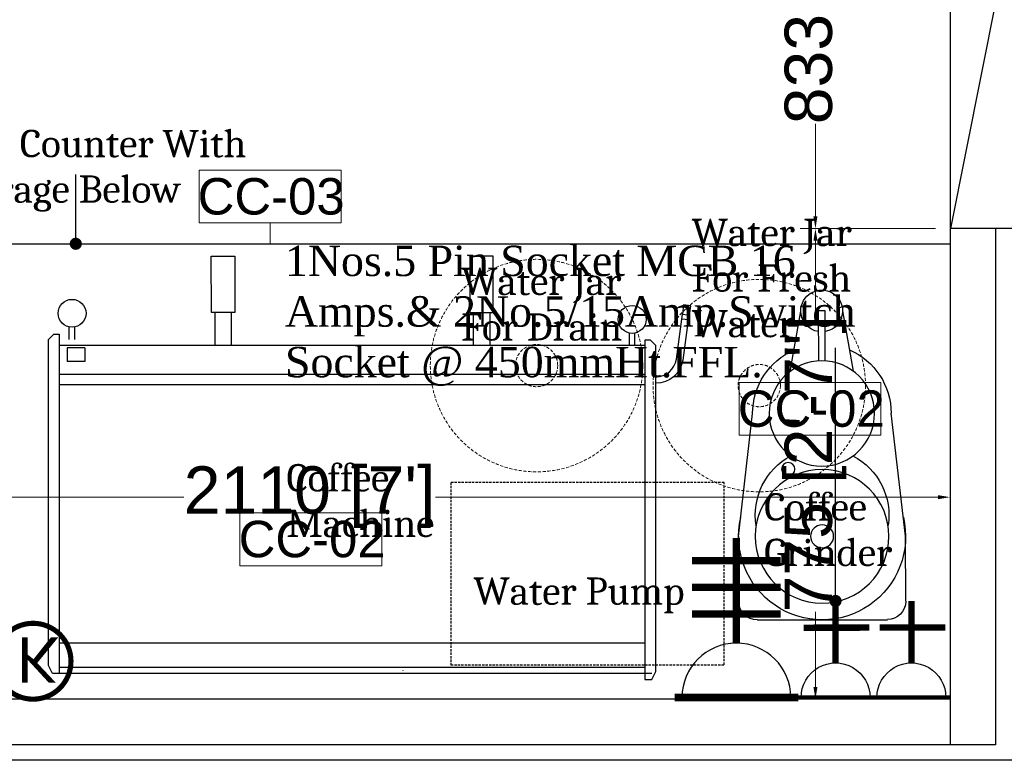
# Model space of a CAD drawing. Header units: millimetres. Extents: x 3351592 to 3400404, y -498420 to -470360.
# Tile 14 of 43: x 3355429 to 3357051, y -482586 to -481366. Entities that reach past the tile are written whole.
import ezdxf

# ---------------------------------------------------------------- set-up
doc = ezdxf.new("R2010")
doc.units = ezdxf.units.MM
doc.header["$LTSCALE"] = 3
doc.header["$MEASUREMENT"] = 0
doc.header["$PDMODE"] = 3
doc.header["$PDSIZE"] = -1
doc.linetypes.add('20220613_T1_Proposed Revised Floor Plans$0$Hidden Line', pattern=[0.3175, 0.211667, -0.105833])
doc.linetypes.add('HIDDEN', pattern=[0.375, 0.25, -0.125])
doc.layers.get('0').update_dxf_attribs({"linetype": 'CONTINUOUS'})
doc.layers.get('Defpoints').update_dxf_attribs({"linetype": 'CONTINUOUS'})
for name, color, linetype in [('A-ANNO-DIMS-30', 7, 'CONTINUOUS'), ('ELECTRICAL', 7, 'CONTINUOUS'), ('Equip Name', 7, 'CONTINUOUS'), ('Equipment', 5, 'CONTINUOUS'), ('Partition', 1, 'CONTINUOUS')]:
    doc.layers.add(name, color=color, linetype=linetype)
doc.layers.add('Civil-Wall-Text', color=7, linetype='CONTINUOUS', lineweight=0)
doc.layers.add('Equip No.', color=1, linetype='CONTINUOUS', lineweight=15)
doc.styles.add('ARAIL', font='arial.ttf')
doc.styles.add('Arial', font='arial.ttf')
doc.styles.add('ROMANT', font='arial.ttf')
doc.styles.get("Standard").update_dxf_attribs({"font": 'arial.ttf'})
doc.dimstyles.new('Copy of TFS-Dim', dxfattribs={"dimtxt": 100, "dimasz": 20, "dimexe": 25, "dimexo": 25, "dimgap": 5, "dimtad": 0, "dimdec": 0, "dimzin": 0, "dimdsep": 32, "dimtxsty": 'Standard', "dimcen": 0.09, "dimclrd": 251, "dimclre": 251, "dimclrt": 251, "dimadec": 0, "dimazin": 0, "dimtfac": 1, "dimtdec": 0, "dimtofl": 0, "dimtmove": 0, "dimatfit": 3, "dimldrblk": 'DOT', "dimfxl": 0, "dimtolj": 1, "dimtzin": 0, "dimlwd": -1, "dimlwe": -1, "dimarcsym": 0})
doc.dimstyles.new('TFS-Dim', dxfattribs={"dimtxt": 78, "dimasz": 20, "dimexe": 25, "dimexo": 25, "dimgap": 5, "dimtad": 0, "dimdec": 0, "dimzin": 0, "dimdsep": 46, "dimtxsty": 'Standard', "dimcen": 0.09, "dimclrd": 251, "dimclre": 251, "dimclrt": 251, "dimadec": 0, "dimazin": 0, "dimtfac": 1, "dimtdec": 0, "dimtofl": 0, "dimtmove": 0, "dimatfit": 3, "dimldrblk": 'DOT', "dimfxl": 0, "dimtolj": 1, "dimtzin": 0, "dimlwd": -1, "dimlwe": -1, "dimarcsym": 0})

# ---------------------------------------------------------------- blocks, each defined once
blk = doc.blocks.new('A$C749abdf0')
at = {"layer": 'Equipment'}
for p, q in [((-107, 137.7), (107.5, 137.3)), ((-137.5, 0.3), (-137.3, 107.5)), ((137.7, 107), (137.5, -0.3)), ((-137.5, 0.3), (-114.5, -202.2)), ((137.5, -0.3), (113.7, -202.6)), ((-52.5, -271.7), (-35.2, -371)), ((33.7, -371.2), (51.4, -271.9)), ((-6.3, -371.1), (-6.2, -288.9)), ((5, -288.9), (4.8, -371.1)), ((4.8, -371.1), (-6.3, -371.1))]:
    blk.add_line(p, q, dxfattribs=at)
for centre, radius in [((0, 0), 110.1), ((0, 0), 18.9), ((-55.9, -110.5), 11), ((-0.4, -202.4), 86.7)]:
    blk.add_circle(centre, radius, dxfattribs=at)
for centre, radius, start, end in [((0, 0), 137.5, 346.6886, 193.0802), ((-107, 107.5), 30.2, 89.8844, 179.8844), ((107.5, 107), 30.2, 359.8844, 89.8844), ((-0.1, -34.9), 110.1, 170.7661, 242.2293), ((-0.1, -34.9), 110.1, 297.5394, 9.0026), ((-0.4, -202.4), 114.1, 179.8844, 246.2387), ((-0.4, -202.4), 114.1, 293.53, 359.8844), ((-0.7, -371.1), 34.4, 99.2264, 179.8844), ((-0.7, -371.1), 34.4, 359.8844, 80.5423), ((-0.7, -371.1), 34.4, 179.8844, 359.8844)]:
    blk.add_arc(centre, radius, start, end, dxfattribs=at)
blk = doc.blocks.new('_Dot')
at = {"color": 0, "linetype": 'ByBlock', "lineweight": -2}
blk.add_line((-0.5, 0), (-1, 0), dxfattribs=at)
at = {"color": 0, "linetype": 'ByBlock', "lineweight": 0, "const_width": 0.5}
blk.add_lwpolyline([(-0.25, 0, 1), (0.25, 0, 1)], format="xyb", close=True, dxfattribs=at)
blk = doc.blocks.new('A$C91a2cc33')
at = {"layer": 'ELECTRICAL', "color": 21, "const_width": 9.54}
blk.add_lwpolyline([(-50, -120.7, 0.198912), (0, -141.4, 0.198912), (50, -120.7, 0.198912), (70.7, -70.7, 0.198912), (50, -20.7, 0.198912), (0, 0, 0.198912), (-50, -20.7, 0.198912), (-70.7, -70.7, 0.198912)], format="xyb", close=True, dxfattribs=at)
at = {"layer": 'ELECTRICAL', "color": 21, "insert": (-897, -30.5), "char_height": 85, "width": 1803.262, "attachment_point": 1, "style": 'Arial'}
blk.add_mtext('\\A1;{\\W8.75482;   }K', dxfattribs=at)
blk = doc.blocks.new('A$C21C85089')
at = {"layer": 'ELECTRICAL'}
for points, const_width in [([(-42, 108.5), (43.4, 108.5)], 4.7), ([(0, 69.7), (0, 0)], 7.15), ([(-35.8, 30), (38, 30)], 7.15)]:
    blk.add_lwpolyline(points, dxfattribs=dict(at, const_width=const_width))
blk.add_arc((0, 108.5), 38.8, 180, 0, dxfattribs=at)
blk = doc.blocks.new('*D220')
at = {"layer": 'Civil-Wall-Text', "color": 251, "ltscale": 3}
for p, q in [((3354851.8, -482460), (3354851.8, -482127.3)), ((3356961.7, -482460), (3356961.7, -482127.3)), ((3354871.8, -482152.3), (3355699.5, -482152.3)), ((3356941.7, -482152.3), (3356113.9, -482152.3))]:
    blk.add_line(p, q, dxfattribs=at)
for points in [[(3354871.8, -482149), (3354871.8, -482155.7), (3354851.8, -482152.3)], [(3356941.7, -482149), (3356941.7, -482155.7), (3356961.7, -482152.3)]]:
    blk.add_solid(points, dxfattribs=at)
at = {"layer": 'Defpoints', "color": 0, "ltscale": 3}
for p in [(3354851.8, -482152.3), (3354851.8, -482485), (3356961.7, -482485)]:
    blk.add_point(p, dxfattribs=at)
at = {"layer": 'Civil-Wall-Text', "color": 251, "ltscale": 3, "insert": (3355906.7, -482152.3), "char_height": 78, "attachment_point": 5}
blk.add_mtext("\\A1;2110 [7']", dxfattribs=at)
blk = doc.blocks.new('A$C46e16e06')
at = {"layer": 'ELECTRICAL', "const_width": 12.2}
for points in [[(151.6, 89.6), (151.6, 262.8)], [(224.6, 225.4), (78.6, 225.4)], [(224.6, 181.6), (78.6, 181.6)], [(224.6, 137.7), (78.6, 137.7)], [(253.5, 0), (49.7, 0)]]:
    blk.add_lwpolyline(points, dxfattribs=at)
at = {"layer": 'ELECTRICAL'}
blk.add_arc((151.6, 0), 89.6, 0, 180, dxfattribs=at)
blk = doc.blocks.new('*D235')
at = {"layer": 'Civil-Wall-Text', "color": 251, "ltscale": 3}
for p, q in [((3356936.7, -480876.9), (3356715, -480876.9)), ((3356740, -480896.9), (3356740, -481049.4)), ((3356740, -481690), (3356740, -481537.5)), ((3356937.7, -481710), (3356715, -481710))]:
    blk.add_line(p, q, dxfattribs=at)
for points in [[(3356736.7, -480896.9), (3356743.3, -480896.9), (3356740, -480876.9)], [(3356736.7, -481690), (3356743.3, -481690), (3356740, -481710)]]:
    blk.add_solid(points, dxfattribs=at)
at = {"layer": 'Defpoints', "color": 0, "ltscale": 3}
for p in [(3356961.7, -480876.9), (3356740, -481710), (3356962.7, -481710)]:
    blk.add_point(p, dxfattribs=at)
at = {"layer": 'Civil-Wall-Text', "color": 251, "ltscale": 3, "insert": (3356740, -481293.4), "char_height": 78, "attachment_point": 5, "rotation": 90}
blk.add_mtext('\\A1;833 [2\'-9"]', dxfattribs=at)
blk = doc.blocks.new('*D236')
at = {"layer": 'Civil-Wall-Text', "color": 251, "ltscale": 3}
for p, q in [((3356937.7, -481710), (3356715, -481710)), ((3356740, -481730), (3356740, -481853.8)), ((3356740, -482465), (3356740, -482341.2)), ((3356795, -482485), (3356715, -482485))]:
    blk.add_line(p, q, dxfattribs=at)
for points in [[(3356736.7, -481730), (3356743.3, -481730), (3356740, -481710)], [(3356736.7, -482465), (3356743.3, -482465), (3356740, -482485)]]:
    blk.add_solid(points, dxfattribs=at)
at = {"layer": 'Defpoints', "color": 0, "ltscale": 3}
for p in [(3356962.7, -481710), (3356740, -482485), (3356820, -482485)]:
    blk.add_point(p, dxfattribs=at)
at = {"layer": 'Civil-Wall-Text', "color": 251, "ltscale": 3, "insert": (3356740, -482097.5), "char_height": 78, "attachment_point": 5, "rotation": 90}
blk.add_mtext('\\A1;775 [2\'-7"]', dxfattribs=at)
blk = doc.blocks.new('A$Cae7cd979')
at = {"layer": 'Equipment', "linetype": 'HIDDEN', "lineweight": 0, "ltscale": 7}
for radius in [175, 34.8]:
    blk.add_circle((0, 0), radius, dxfattribs=at)

msp = doc.modelspace()

# ---------------------------------------------------------------- linework, layer by layer
at = {"layer": 'A-ANNO-DIMS-30', "ltscale": 3}
msp.add_lwpolyline([(3353646.3, -479855.7), (3364186.3, -479855.7), (3364186.3, -482585.7), (3353646.3, -482585.7)], close=True, dxfattribs=at)
at = {"layer": 'Equip No.'}
msp.add_line((3355841.6, -481700.7, 1164.9), (3355841.6, -481735.3, -9.3), dxfattribs=at)
at = {"layer": 'Equip No.', "elevation": 1164.9}
msp.add_lwpolyline([(3355724.7, -481700.7), (3355958.5, -481700.7), (3355958.5, -481613.6), (3355724.7, -481613.6)], close=True, dxfattribs=at)
at = {"layer": 'Equip No.'}
for points in [[(3356614.1, -482050.4), (3356847.9, -482050.4), (3356847.9, -481963.2), (3356614.1, -481963.2)], [(3355791.9, -482265.2), (3356025.7, -482265.2), (3356025.7, -482178), (3355791.9, -482178)]]:
    msp.add_lwpolyline(points, close=True, dxfattribs=at)
at = {"layer": 'Equipment', "ltscale": 10}
for p, q in [((3355510.9, -481892.5), (3355510.9, -481872.1)), ((3355520.1, -481892.5), (3355520.1, -481872.1)), ((3356433.5, -481902.5), (3356433.5, -481882.1)), ((3356442.7, -481902.5), (3356442.7, -481882.1)), ((3356459.1, -481902.5), (3355494.5, -481902.5)), ((3355536.7, -481906.1), (3355507.4, -481906.1)), ((3355536.7, -481906.1), (3355536.7, -481929)), ((3355536.7, -481929), (3355507.4, -481929)), ((3356459.1, -481950.2), (3355494.5, -481950.2)), ((3355494.5, -481966.8), (3356459.1, -481966.8)), ((3356459.1, -482392.6), (3355494.5, -482392.6)), ((3356459.1, -482433), (3355494.5, -482433)), ((3356470.4, -482442.5), (3355483.2, -482442.5))]:
    msp.add_line(p, q, dxfattribs=at)
at = {"layer": 'Equipment', "color": 32, "lineweight": -3}
msp.add_lwpolyline([(3354851.8, -481735), (3356961.7, -481735), (3356961.7, -482560), (3354851.8, -482560)], close=True, dxfattribs=at)
at = {"layer": 'Equipment', "ltscale": 10}
for points in [[(3355783.5, -481755.5), (3355783.6, -481848), (3355744.9, -481848.1), (3355744.8, -481755.6)], [(3356170.6, -481755.5), (3356170.5, -481848), (3356209.1, -481848.1), (3356209.3, -481755.6)], [(3356532.5, -481852.3), (3356534.6, -481837.2), (3356522.9, -481835.6), (3356520.8, -481850.7)], [(3355494.5, -481883.7), (3355494.5, -482442.5), (3355483.2, -482442.5), (3355476.8, -482429.5), (3355476.8, -481892.4), (3355476.8, -481892.4), (3355485.5, -481883.7)], [(3356459.1, -481893.7), (3356459.1, -482026.5), (3356459.1, -482452.5), (3356470.4, -482452.5), (3356476.9, -482439.5), (3356476.9, -481902.4), (3356468.1, -481893.7)]]:
    msp.add_lwpolyline(points, close=True, dxfattribs=at)
for points in [[(3355750.7, -481848), (3355750.7, -481902.5)], [(3355777.8, -481848.4), (3355777.8, -481902.5)], [(3356176.3, -481848.4), (3356176.3, -481902.5)], [(3356203.4, -481848), (3356203.4, -481902.5)], [(3356532, -481852.2), (3356530.9, -481860.5), (3356519.9, -481859), (3356521.1, -481850.7)], [(3355507.4, -481906.1), (3355507.4, -481929)], [(3356060.9, -482438.3), (3356060.9, -482437.9)]]:
    msp.add_lwpolyline(points, dxfattribs=at)
for points in [[(3356476.9, -481954, 0.381024), (3356510.9, -481925.1), (3356520.1, -481859)], [(3356530.6, -481860.5), (3356521.3, -481926.6), (3356521.3, -481926.6, -0.379317), (3356476.9, -481964.5)]]:
    msp.add_lwpolyline(points, format="xyb", dxfattribs=at)
at = {"layer": 'Equipment', "linetype": '20220613_T1_Proposed Revised Floor Plans$0$Hidden Line', "ltscale": 6}
msp.add_lwpolyline([(3356589.5, -482428.2), (3356589.5, -482128.2), (3356139.5, -482128.2), (3356139.5, -482428.2)], close=True, dxfattribs=at)
at = {"layer": 'Equipment', "ltscale": 10}
for centre in [(3355515.5, -481849.5), (3356438.1, -481859.5)]:
    msp.add_circle(centre, 23, dxfattribs=at)
at = {"layer": 'Partition'}
msp.add_line((3357130.9, -480860), (3356962.7, -481710), dxfattribs=at)
for points in [[(3357036.7, -481710), (3357036.7, -482560), (3353826.8, -482560), (3353826.8, -480050), (3357036.7, -480050), (3357036.7, -480876.9)], [(3356961.7, -481529.4), (3356961.7, -482485), (3353901.8, -482485), (3353901.8, -480125), (3356961.7, -480125), (3356961.7, -480876.9)]]:
    msp.add_lwpolyline(points, dxfattribs=at)
msp.add_lwpolyline([(3357130.9, -481710), (3356962.7, -481710), (3356962.7, -480876.9), (3357130.9, -480876.9)], close=True, dxfattribs=at)

# ---------------------------------------------------------------- block references
at = {"layer": 'ELECTRICAL'}
msp.add_blockref('A$C46e16e06', (3356458.2, -482482.3), dxfattribs=at)
for name, p, xscale, yscale, zscale, rotation in [('A$C21C85089', (3356773.1, -482323.3), -1.464380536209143, 1.464380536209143, 1.464380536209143, 180.0302545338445), ('A$C21C85089', (3356898.1, -482323.2), -1.464380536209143, 1.464380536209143, 1.464380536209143, 180.0302545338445), ('A$C91a2cc33', (3355451.2, -482485), -0.8838834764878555, 0.8838834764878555, 0.8838834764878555, 180)]:
    msp.add_blockref(name, p, dxfattribs=dict(at, xscale=xscale, yscale=yscale, zscale=zscale, rotation=rotation))
at = {"layer": 'Equipment', "ltscale": 3, "rotation": 89.99520204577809}
for p in [(3356280.6, -481935.6), (3356647.5, -481968.6)]:
    msp.add_blockref('A$Cae7cd979', p, dxfattribs=at)
at = {"layer": 'Equipment', "xscale": -1, "rotation": 180}
msp.add_blockref('A$C749abdf0', (3356751, -482216.8), dxfattribs=at)

# ---------------------------------------------------------------- texts
at = {"layer": 'ELECTRICAL', "color": 7, "insert": (3355866.2, -481738.1, 0), "char_height": 50, "width": 1136.373, "attachment_point": 1, "style": 'ARAIL'}
msp.add_mtext('{\\fBookman Old Style|b0|i0|c0|p18;1Nos.5 Pin Socket MCB 16\\PAmps.& 2No.5/15Amp.Switch\\PSocket @ 450mmHt.FFL.}', dxfattribs=at)
at = {"layer": 'Equip Name', "char_height": 45, "style": 'ROMANT'}
for s, width, insert, attachment_point in [('{\\fCambria|b0|i0|c0|p18;POS Counter With \\PStorage Below }', 886.574, (3355307.6, -481682.2), 7), ('{\\fCambria|b0|i0|c0|p18;Water Jar\\PFor Fresh \\PWater}', 888.268, (3356536, -481693.9), 1), ('{\\fCambria|b0|i0|c0|p18;Water Jar\\PFor Drain}', 888.268, (3356156.4, -481774.4), 1), ('{\\fCambria|b0|i0|c0|p18;Coffee Machine}', 371.119, (3355868.6, -482218.4), 7), ('{\\fCambria|b0|i0|c0|p18;Coffee Grinder}', 371.119, (3356655.5, -482266.3), 7)]:
    msp.add_mtext_dynamic_manual_height_columns(s, width=width, gutter_width=12.5, heights=[0], dxfattribs=dict(at, insert=insert, attachment_point=attachment_point))
at = {"layer": 'Equip Name', "insert": (3356176.5, -482284.6), "char_height": 45, "width": 888.268, "attachment_point": 1, "style": 'ROMANT'}
msp.add_mtext('{\\fCambria|b0|i0|c0|p18;Water Pump}', dxfattribs=at)
at = {"layer": 'Equip No.', "color": 7, "char_height": 60, "attachment_point": 7, "style": 'Arial'}
for s, insert in [('{\\W5.42265;  }CC-03', (3355469.8, -481687.7, 2282.3)), ('{\\W5.42924;  }CC-02', (3356359.2, -482037.3, 1117.4)), ('{\\W5.42924;  }CC-02', (3355537, -482252.1, 1117.4))]:
    msp.add_mtext_dynamic_manual_height_columns(s, width=739.357, gutter_width=15, heights=[46.5], dxfattribs=dict(at, insert=insert))

# ---------------------------------------------------------------- dimensions: what is measured, and where the dimension line sits
at = {"layer": 'Civil-Wall-Text', "ltscale": 3}
for base, p1, p2, picture, middle in [((3356740, -481710), (3356961.7, -480876.9), (3356962.7, -481710), '*D235', (3356740, -481293.4)), ((3356740, -482485), (3356962.7, -481710), (3356820, -482485), '*D236', (3356740, -482097.5))]:
    dim = msp.add_linear_dim(base=base, p1=p1, p2=p2, angle=90, dimstyle='TFS-Dim', dxfattribs=at)
    dim.commit()
    dim.dimension.update_dxf_attribs({"geometry": picture, "text_midpoint": middle})
dim = msp.add_linear_dim(base=(3354851.8, -482152.3), p1=(3356961.7, -482485), p2=(3354851.8, -482485), dimstyle='TFS-Dim', dxfattribs=at)
dim.commit()
dim.dimension.update_dxf_attribs({"geometry": '*D220', "text_midpoint": (3355906.7, -482152.3)})

# ---------------------------------------------------------------- leaders
at = {"layer": 'ELECTRICAL', "ltscale": 3}
msp.add_leader([(3356773.1, -482323.3), (3356773.1, -481906.6)], dimstyle='TFS-Dim', override={"dimgap": 5, "dimtad": 0}, dxfattribs=at)
at = {"layer": 'Equip Name'}
msp.add_leader([(3355521.6, -481735), (3355521.6, -481620.8)], dimstyle='Copy of TFS-Dim', override={"dimgap": 5, "dimtad": 0, "dimfxl": 1.25, "dimfxlon": 1, "dimarcsym": 1}, dxfattribs=at)

doc.saveas('drawing.dxf')
